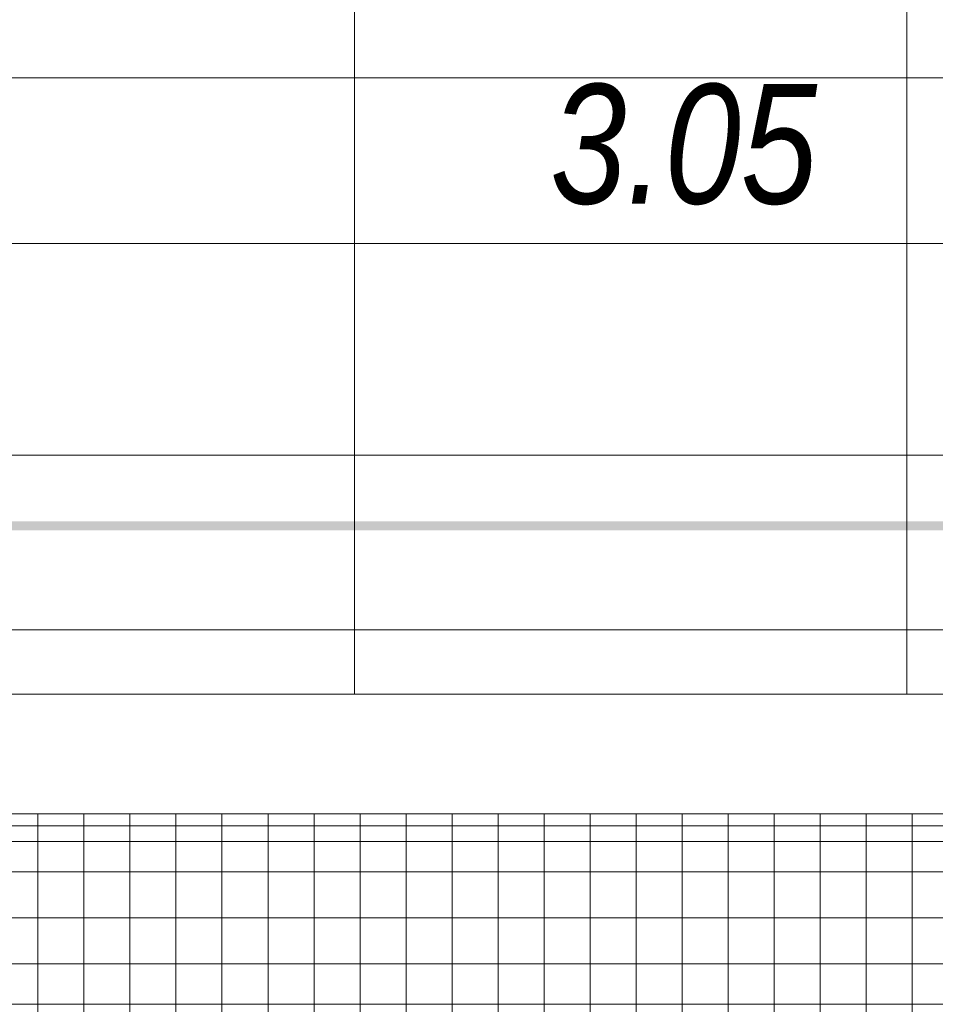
# Model space of a CAD drawing. Extents: x -420 to 300, y 62 to 1112.
# Tile 196 of 256: x -51 to -31, y 373 to 394. Entities that reach past the tile are written whole.
import ezdxf
from ezdxf.lldxf.tags import DXFTag

# ---------------------------------------------------------------- set-up
doc = ezdxf.new("R2010")
doc.units = 0
doc.layers.get('0').update_dxf_attribs({"lineweight": 13})
for name, color, linetype, lineweight, true_color in [('00_E_ST_Handlaufleuchte_Bem', 7, 'Continuous', 5, 0x7d7d00), ('00_E_ST_Handlaufleuchte_Kabel', 3, 'Continuous', 18, 0x00ff00), ('30 -33 Aussenwände- 7 Fassade_ Elemente', 7, 'Continuous', 9, 0x00aacc), ('60- 61 allgemeine Ausstattung- 4 Terrassen', 9, 'Continuous', 9, 0x808080)]:
    doc.layers.add(name, color=color, linetype=linetype, lineweight=lineweight, true_color=true_color)
doc.layers.add('70 -71 Achsen- 1 Gebäudeachsen', color=7, linetype='STRICHPUNKT2-A06CPUWML0', lineweight=18)
doc.styles.get("Standard").update_dxf_attribs({"font": 'ARIALN.TTF'})
tags = doc.linetypes.add('STRICHPUNKT2-A06CPUWML0', pattern=[12.7, 6.35, -3.175, 0, -3.175]).pattern_tags.tags
tags[10:11] = [DXFTag(74, 4), DXFTag(75, 0), DXFTag(340, '0'), DXFTag(46, 0.0), DXFTag(50, 0.0), DXFTag(44, 0.0), DXFTag(45, 0.0)]
tags[8:9] = [DXFTag(74, 4), DXFTag(75, 0), DXFTag(340, '0'), DXFTag(46, 0.0), DXFTag(50, 0.0), DXFTag(44, 0.0), DXFTag(45, 0.0)]
tags[6:7] = [DXFTag(74, 4), DXFTag(75, 0), DXFTag(340, '0'), DXFTag(46, 0.0), DXFTag(50, 0.0), DXFTag(44, 0.0), DXFTag(45, 0.0)]
tags[4:5] = [DXFTag(74, 4), DXFTag(75, 0), DXFTag(340, '0'), DXFTag(46, 0.0), DXFTag(50, 0.0), DXFTag(44, 0.0), DXFTag(45, 0.0)]

# ---------------------------------------------------------------- blocks, each defined once
blk = doc.blocks.new('Referenz-A06CPUWNL0', base_point=(-395.238, 76.953))
at = {"layer": '30 -33 Aussenwände- 7 Fassade_ Elemente', "color": 0, "linetype": 'Continuous', "ltscale": 0.13}
for p, q in [((-6.098, 376.653), (-310.098, 376.653)), ((-6.098, 376.653), (-148.898, 376.653)), ((-6.698, 376.053), (-148.898, 376.053)), ((-148.898, 372.513), (-10.238, 372.513)), ((-148.898, 372.513), (-10.238, 372.513))]:
    blk.add_line(p, q, dxfattribs=at)
at = {"layer": '60- 61 allgemeine Ausstattung- 4 Terrassen', "color": 0}
for p, q in [((-43.998, 379.253), (-43.998, 766.053)), ((-31.998, 379.253), (-31.998, 766.053)), ((-307.498, 392.653), (3.502, 392.653)), ((-307.498, 380.653), (3.502, 380.653)), ((3.502, 379.253), (-307.498, 379.253)), ((-12.438, 376.653), (-61.498, 376.653)), ((-12.438, 376.653), (-61.498, 376.653)), ((-50.878, 222.453), (-50.878, 376.653)), ((-50.878, 222.453), (-50.878, 376.653)), ((-49.878, 222.453), (-49.878, 376.653)), ((-49.878, 222.453), (-49.878, 376.653)), ((-48.878, 222.453), (-48.878, 376.653)), ((-48.878, 222.453), (-48.878, 376.653)), ((-47.878, 222.453), (-47.878, 376.653)), ((-47.878, 222.453), (-47.878, 376.653)), ((-46.878, 222.453), (-46.878, 376.653)), ((-46.878, 222.453), (-46.878, 376.653)), ((-45.878, 222.453), (-45.878, 376.653)), ((-45.878, 222.453), (-45.878, 376.653)), ((-44.878, 222.453), (-44.878, 376.653)), ((-44.878, 222.453), (-44.878, 376.653)), ((-43.878, 222.453), (-43.878, 376.653)), ((-43.878, 222.453), (-43.878, 376.653)), ((-42.878, 222.453), (-42.878, 376.653)), ((-42.878, 222.453), (-42.878, 376.653)), ((-41.878, 222.453), (-41.878, 376.653)), ((-41.878, 222.453), (-41.878, 376.653)), ((-40.878, 222.453), (-40.878, 376.653)), ((-40.878, 222.453), (-40.878, 376.653)), ((-39.878, 222.453), (-39.878, 376.653)), ((-39.878, 222.453), (-39.878, 376.653)), ((-38.878, 222.453), (-38.878, 376.653)), ((-38.878, 222.453), (-38.878, 376.653)), ((-37.878, 222.453), (-37.878, 376.653)), ((-37.878, 222.453), (-37.878, 376.653)), ((-36.878, 222.453), (-36.878, 376.653)), ((-36.878, 222.453), (-36.878, 376.653)), ((-35.878, 222.453), (-35.878, 376.653)), ((-35.878, 222.453), (-35.878, 376.653)), ((-34.878, 222.453), (-34.878, 376.653)), ((-34.878, 222.453), (-34.878, 376.653)), ((-33.878, 222.453), (-33.878, 376.653)), ((-33.878, 222.453), (-33.878, 376.653)), ((-32.878, 222.453), (-32.878, 376.653)), ((-32.878, 222.453), (-32.878, 376.653)), ((-31.878, 222.453), (-31.878, 376.653)), ((-31.878, 222.453), (-31.878, 376.653)), ((-61.498, 376.394), (-12.438, 376.394)), ((-61.498, 376.394), (-12.438, 376.394)), ((-61.498, 375.394), (-12.438, 375.394)), ((-61.498, 375.394), (-12.438, 375.394)), ((-61.498, 374.394), (-12.438, 374.394)), ((-61.498, 374.394), (-12.438, 374.394)), ((-61.498, 373.394), (-12.438, 373.394)), ((-61.498, 373.394), (-12.438, 373.394))]:
    blk.add_line(p, q, dxfattribs=at)
at = {"layer": '70 -71 Achsen- 1 Gebäudeachsen', "color": 0, "linetype": 'STRICHPUNKT2-A06CPUWML0', "ltscale": 0.18}
blk.add_line((-387.238, 384.453), (76.501, 384.453), dxfattribs=at)
blk = doc.blocks.new('Maß-A06CPUYVL0', base_point=(-68.316, 379.053))
at = {"color": 0, "linetype": 'ByBlock', "lineweight": -2, "ltscale": 0.13}
blk.add_line((-6.468, 389.053), (-67.468, 389.053), dxfattribs=at)
at = {"color": 0, "linetype": 'ByBlock', "lineweight": -2, "ltscale": 0.13, "insert": (-39.744, 392.52), "char_height": 2.6, "attachment_point": 1}
blk.add_mtext('{\\fArial Narrow|b0|i1;3.05}', dxfattribs=at)
blk = doc.blocks.new('Polylinie-A06CPV55L0', base_point=(-59.64, 248.253))
at = {"color": 0, "linetype": 'ByBlock', "lineweight": -2, "ltscale": 0.18}
blk.add_solid([(-1.873, 383.016), (-2.073, 382.816), (-59.44, 383.016), (-59.64, 382.816)], dxfattribs=at)

msp = doc.modelspace()

# ---------------------------------------------------------------- block references
at = {"color": 8, "lineweight": 13, "ltscale": 0.13, "true_color": 0x808080}
msp.add_blockref('Referenz-A06CPUWNL0', (-395.238, 76.953), dxfattribs=at)
at = {"layer": '00_E_ST_Handlaufleuchte_Bem', "ltscale": 0.13}
msp.add_blockref('Maß-A06CPUYVL0', (-68.316, 379.053), dxfattribs=at)
at = {"layer": '00_E_ST_Handlaufleuchte_Kabel', "ltscale": 0.18}
msp.add_blockref('Polylinie-A06CPV55L0', (-59.64, 248.253), dxfattribs=at)

doc.saveas('drawing.dxf')
